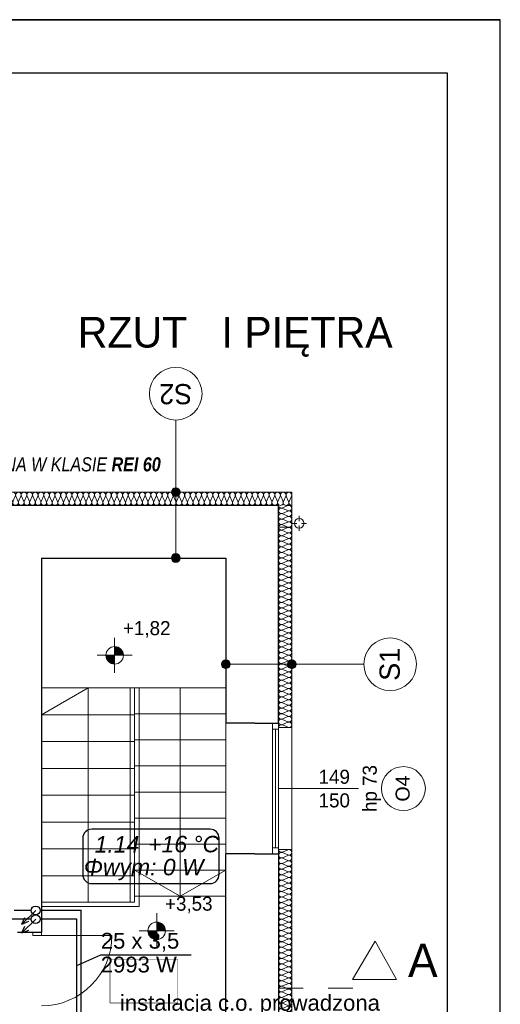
# Model space of a CAD drawing. Header units: inches. Extents: x -515158 to -470211, y -1887 to 84268.
# Tile 102 of 102: x -476037 to -470560, y 73054 to 84268. Entities that reach past the tile are written whole.
import ezdxf
from ezdxf.lldxf.tags import DXFTag

# ---------------------------------------------------------------- set-up
doc = ezdxf.new("R2010")
doc.units = ezdxf.units.IN
doc.header["$MEASUREMENT"] = 0
doc.set_wipeout_variables(frame=1)
doc.linetypes.add('Dashed', pattern=[564.444447, 282.222223, -282.222223])
for name, color, linetype, lineweight in [('#podkład', 252, 'Continuous', 9), ('Arch ocieplenie_Nr_Pióra__44', 252, 'Continuous', 9), ('Arch ocieplenie_Nr_Pióra__9', 252, 'Continuous', 9), ('Arch opisy okien_Nr_Pióra__9', 252, 'Continuous', 9), ('Arch opisy_Nr_Pióra__1', 252, 'Continuous', 25), ('Arch opisy_Nr_Pióra__21', 252, 'Continuous', 9), ('Arch opisy_Nr_Pióra__9', 252, 'Continuous', 9), ('Arch wykończenie_Nr_Pióra__3', 252, 'Continuous', 18), ('INWENT DACH_Nr_Pióra__21', 252, 'Continuous', 9), ('INWENT OPISY_Nr_Pióra__21', 252, 'Continuous', 9), ('INWENT OPISY_Nr_Pióra__41', 252, 'Continuous', 15), ('INWENT RZĘDNE_Nr_Pióra__21', 252, 'Continuous', 9), ('INWENT WYMIARY_Nr_Pióra__21', 252, 'Continuous', 9), ('INWENT. DRZWI_Nr_Pióra__5', 252, 'Continuous', 13), ('INWENT. OKNA_Nr_Pióra__21', 252, 'Continuous', 9), ('INWENT. OKNA_Nr_Pióra__5', 252, 'Continuous', 13), ('INWENT.ŚCIANY_Nr_Pióra__1', 252, 'Continuous', 25), ('INWENT.ŚCIANY_Nr_Pióra__21', 252, 'Continuous', 9), ('Istniejące schody_Nr_Pióra__5', 252, 'Continuous', 13)]:
    doc.layers.add(name, color=color, linetype=linetype, lineweight=lineweight)
for name, color, linetype in [('_TABELA', 7, 'Continuous'), ('Arch ocieplenie', 252, 'Continuous'), ('Arch opisy', 252, 'Continuous'), ('INWENT RZĘDNE', 252, 'Continuous'), ('IS_Text_Konstrukcji', 7, 'Continuous')]:
    doc.layers.add(name, color=color, linetype=linetype)
for name, color, linetype, true_color in [('IS_Grafika', 7, 'SOLID', 0x000000), ('IS_Opisy_działek_Therm', 7, 'SOLID', 0x000000), ('IS_Powrót', 5, 'DASH', 0x0000ff), ('IS_Zasilanie', 1, 'SOLID', 0xff0000)]:
    doc.layers.add(name, color=color, linetype=linetype, true_color=true_color)
doc.styles.add('GENERATED_STYLE_1', font='txt')
doc.styles.add('GENERATED_STYLE_10', font='arial.ttf')
doc.styles.add('GENERATED_STYLE_3', font='txt')
doc.styles.add('GENERATED_STYLE_4', font='txt')
doc.styles.add('GENERATED_STYLE_6', font='txt')
doc.styles.add('GENERATED_STYLE_7', font='txt')
tags = doc.linetypes.add('DASH', pattern=[15, 10, -5]).pattern_tags.tags
tags[6:7] = [DXFTag(74, 4), DXFTag(75, 0), DXFTag(340, '0'), DXFTag(46, 0.0), DXFTag(50, 0.0), DXFTag(44, 0.0), DXFTag(45, 0.0)]
tags[4:5] = [DXFTag(74, 4), DXFTag(75, 0), DXFTag(340, '0'), DXFTag(46, 0.0), DXFTag(50, 0.0), DXFTag(44, 0.0), DXFTag(45, 0.0)]
tags = doc.linetypes.add('SOLID', pattern=[10, 10, 0]).pattern_tags.tags
tags[6:7] = [DXFTag(74, 4), DXFTag(75, 0), DXFTag(340, '0'), DXFTag(46, 0.0), DXFTag(50, 0.0), DXFTag(44, 0.0), DXFTag(45, 0.0)]
tags[4:5] = [DXFTag(74, 4), DXFTag(75, 0), DXFTag(340, '0'), DXFTag(46, 0.0), DXFTag(50, 0.0), DXFTag(44, 0.0), DXFTag(45, 0.0)]

# ---------------------------------------------------------------- blocks, each defined once
blk = doc.blocks.new('Linia_150', base_point=(-472623, 78128))
at = {"layer": 'Arch opisy_Nr_Pióra__21', "linetype": 'Continuous'}
for points in [[(-472573, 78128), (-472577, 78147), (-472588, 78163), (-472604, 78174), (-472623, 78178), (-472642, 78174), (-472659, 78163), (-472670, 78147), (-472673, 78128), (-472670, 78109), (-472659, 78092), (-472642, 78081), (-472623, 78078), (-472604, 78081), (-472588, 78092), (-472577, 78109)], [(-471823, 78128), (-471827, 78147), (-471838, 78163), (-471854, 78174), (-471873, 78178), (-471892, 78174), (-471909, 78163), (-471920, 78147), (-471923, 78128), (-471920, 78109), (-471909, 78092), (-471892, 78081), (-471873, 78078), (-471854, 78081), (-471838, 78092), (-471827, 78109)]]:
    blk.add_hatch(color=256, dxfattribs=at).paths.add_polyline_path(points, flags=0)
blk.add_line((-472573, 78128), (-471923, 78128), dxfattribs=at)
for centre in [(-472623, 78128), (-471873, 78128)]:
    blk.add_circle(centre, 50, dxfattribs=at)
blk = doc.blocks.new('Linia_149', base_point=(-471873, 78128))
at = {"layer": 'Arch opisy_Nr_Pióra__21', "linetype": 'Continuous'}
blk.add_line((-471873, 78128), (-471051, 78128), dxfattribs=at)
blk.add_circle((-470751, 78128), 300, dxfattribs=at)
blk = doc.blocks.new('Linia_148', base_point=(-473195, 80088))
at = {"layer": 'Arch opisy_Nr_Pióra__21', "linetype": 'Continuous'}
blk.add_line((-473195, 80088), (-473195, 80910), dxfattribs=at)
blk.add_circle((-473195, 81210), 300, dxfattribs=at)
blk = doc.blocks.new('Linia_147', base_point=(-473195, 79338))
at = {"layer": 'Arch opisy_Nr_Pióra__21', "linetype": 'Continuous'}
for points in [[(-473145, 80088), (-473148, 80107), (-473159, 80123), (-473175, 80134), (-473195, 80138), (-473214, 80134), (-473230, 80123), (-473241, 80107), (-473245, 80088), (-473241, 80069), (-473230, 80052), (-473214, 80041), (-473195, 80038), (-473175, 80041), (-473159, 80052), (-473148, 80069)], [(-473145, 79338), (-473148, 79357), (-473159, 79373), (-473175, 79384), (-473195, 79388), (-473214, 79384), (-473230, 79373), (-473241, 79357), (-473245, 79338), (-473241, 79319), (-473230, 79302), (-473214, 79291), (-473195, 79288), (-473175, 79291), (-473159, 79302), (-473148, 79319)]]:
    blk.add_hatch(color=256, dxfattribs=at).paths.add_polyline_path(points, flags=0)
blk.add_line((-473195, 79388), (-473195, 80038), dxfattribs=at)
for centre in [(-473195, 80088), (-473195, 79338)]:
    blk.add_circle(centre, 50, dxfattribs=at)
blk = doc.blocks.new('Koty wysokościowe_45', base_point=(-473412, 75091))
at = {"layer": 'INWENT RZĘDNE_Nr_Pióra__21', "linetype": 'Continuous'}
for points in [[(-473412, 75091), (-473312, 75091), (-473320, 75129), (-473342, 75162), (-473374, 75183), (-473412, 75191)], [(-473412, 75091), (-473512, 75091), (-473505, 75053), (-473483, 75020), (-473450, 74998), (-473412, 74991)]]:
    blk.add_hatch(color=256, dxfattribs=at).paths.add_polyline_path(points, flags=0)
for p, q in [((-473412, 74891), (-473412, 75291)), ((-473612, 75091), (-473212, 75091))]:
    blk.add_line(p, q, dxfattribs=at)
blk.add_circle((-473412, 75091), 100, dxfattribs=at)
at = {"layer": 'INWENT RZĘDNE_Nr_Pióra__21', "insert": (-473317, 75291), "char_height": 160, "attachment_point": 7, "style": 'GENERATED_STYLE_3'}
blk.add_mtext('{+3,53}', dxfattribs=at)
blk = doc.blocks.new('Koty wysokościowe_44', base_point=(-473891, 78229))
at = {"layer": 'INWENT RZĘDNE_Nr_Pióra__21', "linetype": 'Continuous'}
for points in [[(-473891, 78229), (-473791, 78229), (-473799, 78268), (-473820, 78300), (-473853, 78322), (-473891, 78329)], [(-473891, 78229), (-473991, 78229), (-473984, 78191), (-473962, 78159), (-473929, 78137), (-473891, 78129)]]:
    blk.add_hatch(color=256, dxfattribs=at).paths.add_polyline_path(points, flags=0)
for p, q in [((-473891, 78029), (-473891, 78429)), ((-474091, 78229), (-473691, 78229))]:
    blk.add_line(p, q, dxfattribs=at)
blk.add_circle((-473891, 78229), 100, dxfattribs=at)
at = {"layer": 'INWENT RZĘDNE_Nr_Pióra__21', "insert": (-473796, 78429), "char_height": 160, "attachment_point": 7, "style": 'GENERATED_STYLE_3'}
blk.add_mtext('{+1,82}', dxfattribs=at)
blk = doc.blocks.new('Izolacja cieplna 14_225', base_point=(-472023, 79938))
at = {"layer": 'Arch ocieplenie_Nr_Pióra__44', "linetype": 'Continuous'}
for p, q in [((-471918, 79935), (-471979, 79909)), ((-471979, 79904), (-471918, 79878)), ((-471918, 79873), (-471979, 79847)), ((-471979, 79841), (-471918, 79815)), ((-471918, 79810), (-471979, 79784)), ((-471979, 79779), (-471918, 79753)), ((-471918, 79748), (-471979, 79722)), ((-471979, 79716), (-471918, 79690))]:
    blk.add_line(p, q, dxfattribs=at)
for centre, start_param, end_param in [((-471991, 79875), 1.158004, 5.125183), ((-471991, 79813), 1.158004, 5.125183), ((-471991, 79938), 3.141593, 5.125182), ((-471905, 79906), 4.299595, 8.266775), ((-471905, 79844), 4.299595, 8.266775), ((-471991, 79750), 1.158004, 5.125183), ((-471905, 79781), 4.299595, 8.266775), ((-471905, 79719), 4.299595, 8.266775), ((-471991, 79688), 1.158004, 3.141593)]:
    blk.add_ellipse(centre, major_axis=(31.9, 0), ratio=0.979571, start_param=start_param, end_param=end_param, dxfattribs=at)
blk = doc.blocks.new('Izolacja cieplna 14_220', base_point=(-475598, 79938))
at = {"layer": 'Arch ocieplenie_Nr_Pióra__44', "linetype": 'Continuous'}
for p, q in [((-475596, 80043), (-475569, 79982)), ((-475564, 79982), (-475537, 80043)), ((-475531, 80043), (-475505, 79982)), ((-475499, 79982), (-475473, 80043)), ((-475467, 80043), (-475440, 79982)), ((-475435, 79982), (-475408, 80043)), ((-475403, 80043), (-475376, 79982)), ((-475371, 79982), (-475344, 80043)), ((-475339, 80043), (-475312, 79982)), ((-475307, 79982), (-475280, 80043)), ((-475275, 80043), (-475248, 79982)), ((-475242, 79982), (-475216, 80043)), ((-475210, 80043), (-475184, 79982)), ((-475178, 79982), (-475151, 80043)), ((-475146, 80043), (-475119, 79982)), ((-475114, 79982), (-475087, 80043)), ((-475082, 80043), (-475055, 79982)), ((-475050, 79982), (-475023, 80043)), ((-475018, 80043), (-474991, 79982)), ((-474985, 79982), (-474959, 80043)), ((-474953, 80043), (-474927, 79982)), ((-474921, 79982), (-474895, 80043)), ((-474889, 80043), (-474862, 79982)), ((-474857, 79982), (-474830, 80043)), ((-474825, 80043), (-474798, 79982)), ((-474793, 79982), (-474766, 80043)), ((-474761, 80043), (-474734, 79982)), ((-474729, 79982), (-474702, 80043)), ((-474696, 80043), (-474670, 79982)), ((-474664, 79982), (-474638, 80043)), ((-474632, 80043), (-474606, 79982)), ((-474600, 79982), (-474573, 80043)), ((-474568, 80043), (-474541, 79982)), ((-474536, 79982), (-474509, 80043)), ((-474504, 80043), (-474477, 79982)), ((-474472, 79982), (-474445, 80043)), ((-474440, 80043), (-474413, 79982)), ((-474407, 79982), (-474381, 80043)), ((-474375, 80043), (-474349, 79982)), ((-474343, 79982), (-474317, 80043)), ((-474311, 80043), (-474284, 79982)), ((-474279, 79982), (-474252, 80043)), ((-474247, 80043), (-474220, 79982)), ((-474215, 79982), (-474188, 80043)), ((-474183, 80043), (-474156, 79982)), ((-474151, 79982), (-474124, 80043)), ((-474118, 80043), (-474092, 79982)), ((-474086, 79982), (-474060, 80043)), ((-474054, 80043), (-474028, 79982)), ((-474022, 79982), (-473995, 80043)), ((-473990, 80043), (-473963, 79982)), ((-473958, 79982), (-473931, 80043)), ((-473926, 80043), (-473899, 79982)), ((-473894, 79982), (-473867, 80043)), ((-473862, 80043), (-473835, 79982)), ((-473829, 79982), (-473803, 80043)), ((-473797, 80043), (-473771, 79982)), ((-473765, 79982), (-473739, 80043)), ((-473733, 80043), (-473706, 79982)), ((-473701, 79982), (-473674, 80043)), ((-473669, 80043), (-473642, 79982)), ((-473637, 79982), (-473610, 80043)), ((-473605, 80043), (-473578, 79982)), ((-473573, 79982), (-473546, 80043)), ((-473540, 80043), (-473514, 79982)), ((-473508, 79982), (-473482, 80043)), ((-473476, 80043), (-473450, 79982)), ((-473444, 79982), (-473417, 80043)), ((-473412, 80043), (-473385, 79982)), ((-473380, 79982), (-473353, 80043)), ((-473348, 80043), (-473321, 79982)), ((-473316, 79982), (-473289, 80043)), ((-473284, 80043), (-473257, 79982)), ((-473251, 79982), (-473225, 80043)), ((-473219, 80043), (-473193, 79982)), ((-473187, 79982), (-473161, 80043)), ((-473155, 80043), (-473128, 79982)), ((-473123, 79982), (-473096, 80043)), ((-473091, 80043), (-473064, 79982)), ((-473059, 79982), (-473032, 80043)), ((-473027, 80043), (-473000, 79982)), ((-472995, 79982), (-472968, 80043)), ((-472962, 80043), (-472936, 79982)), ((-472930, 79982), (-472904, 80043)), ((-472898, 80043), (-472871, 79982)), ((-472866, 79982), (-472839, 80043)), ((-472834, 80043), (-472807, 79982)), ((-472802, 79982), (-472775, 80043)), ((-472770, 80043), (-472743, 79982)), ((-472738, 79982), (-472711, 80043)), ((-472706, 80043), (-472679, 79982)), ((-472673, 79982), (-472647, 80043)), ((-472641, 80043), (-472615, 79982)), ((-472609, 79982), (-472582, 80043)), ((-472577, 80043), (-472550, 79982)), ((-472545, 79982), (-472518, 80043)), ((-472513, 80043), (-472486, 79982)), ((-472481, 79982), (-472454, 80043)), ((-472449, 80043), (-472422, 79982)), ((-472417, 79982), (-472390, 80043)), ((-472384, 80043), (-472358, 79982)), ((-472352, 79982), (-472326, 80043)), ((-472320, 80043), (-472293, 79982)), ((-472288, 79982), (-472261, 80043)), ((-472256, 80043), (-472229, 79982)), ((-472224, 79982), (-472197, 80043)), ((-472192, 80043), (-472165, 79982)), ((-472160, 79982), (-472133, 80043)), ((-472128, 80043), (-472101, 79982)), ((-472095, 79982), (-472069, 80043)), ((-472063, 80043), (-472037, 79982)), ((-472031, 79982), (-472004, 80043)), ((-471999, 80043), (-471972, 79982)), ((-471967, 79982), (-471940, 80043)), ((-471935, 80043), (-471908, 79982)), ((-471903, 79982), (-471876, 80043))]:
    blk.add_line(p, q, dxfattribs=at)
for centre, start_param, end_param in [((-475566, 80056), 5.870392, 9.837571), ((-475502, 80056), 5.870392, 9.837571), ((-475438, 80056), 5.870392, 9.837571), ((-475374, 80056), 5.870392, 9.837571), ((-475309, 80056), 5.870392, 9.837571), ((-475245, 80056), 5.870392, 9.837571), ((-475181, 80056), 5.870392, 9.837571), ((-475117, 80056), 5.870392, 9.837571), ((-475052, 80056), 5.870392, 9.837571), ((-474988, 80056), 5.870392, 9.837571), ((-474924, 80056), 5.870392, 9.837571), ((-474860, 80056), 5.870392, 9.837571), ((-474796, 80056), 5.870392, 9.837571), ((-474731, 80056), 5.870392, 9.837571), ((-474667, 80056), 5.870392, 9.837571), ((-474603, 80056), 5.870392, 9.837571), ((-474539, 80056), 5.870392, 9.837571), ((-474474, 80056), 5.870392, 9.837571), ((-474410, 80056), 5.870392, 9.837571), ((-474346, 80056), 5.870392, 9.837571), ((-474282, 80056), 5.870392, 9.837571), ((-474218, 80056), 5.870392, 9.837571), ((-474153, 80056), 5.870392, 9.837571), ((-474089, 80056), 5.870392, 9.837571), ((-474025, 80056), 5.870392, 9.837571), ((-473961, 80056), 5.870392, 9.837571), ((-473896, 80056), 5.870392, 9.837571), ((-473832, 80056), 5.870392, 9.837571), ((-473768, 80056), 5.870392, 9.837571), ((-473704, 80056), 5.870392, 9.837571), ((-473639, 80056), 5.870392, 9.837571), ((-473575, 80056), 5.870392, 9.837571), ((-473511, 80056), 5.870392, 9.837571), ((-473447, 80056), 5.870392, 9.837571), ((-473383, 80056), 5.870392, 9.837571), ((-473318, 80056), 5.870392, 9.837571), ((-473254, 80056), 5.870392, 9.837571), ((-473190, 80056), 5.870392, 9.837571), ((-473126, 80056), 5.870392, 9.837571), ((-473061, 80056), 5.870392, 9.837571), ((-472997, 80056), 5.870392, 9.837571), ((-472933, 80056), 5.870392, 9.837571), ((-472869, 80056), 5.870392, 9.837571), ((-472805, 80056), 5.870392, 9.837571), ((-472740, 80056), 5.870392, 9.837571), ((-472676, 80056), 5.870392, 9.837571), ((-472612, 80056), 5.870392, 9.837571), ((-472548, 80056), 5.870392, 9.837571), ((-472483, 80056), 5.870392, 9.837571), ((-472419, 80056), 5.870392, 9.837571), ((-472355, 80056), 5.870392, 9.837571), ((-472291, 80056), 5.870392, 9.837571), ((-472227, 80056), 5.870392, 9.837571), ((-472162, 80056), 5.870392, 9.837571), ((-472098, 80056), 5.870392, 9.837571), ((-472034, 80056), 5.870392, 9.837571), ((-471970, 80056), 5.870392, 9.837571), ((-471905, 80056), 5.870392, 9.837571), ((-475598, 79970), 4.712389, 6.695979), ((-475534, 79970), 2.7288, 6.695979), ((-475470, 79970), 2.7288, 6.695979), ((-475406, 79970), 2.7288, 6.695979), ((-475341, 79970), 2.7288, 6.695979), ((-475277, 79970), 2.7288, 6.695979), ((-475213, 79970), 2.7288, 6.695979), ((-475149, 79970), 2.7288, 6.695979), ((-475085, 79970), 2.7288, 6.695979), ((-475020, 79970), 2.7288, 6.695979), ((-474956, 79970), 2.7288, 6.695979), ((-474892, 79970), 2.7288, 6.695979), ((-474828, 79970), 2.7288, 6.695979), ((-474763, 79970), 2.7288, 6.695979), ((-474699, 79970), 2.7288, 6.695979), ((-474635, 79970), 2.7288, 6.695979), ((-474571, 79970), 2.7288, 6.695979), ((-474507, 79970), 2.7288, 6.695979), ((-474442, 79970), 2.7288, 6.695979), ((-474378, 79970), 2.7288, 6.695979), ((-474314, 79970), 2.7288, 6.695979), ((-474250, 79970), 2.7288, 6.695979), ((-474185, 79970), 2.7288, 6.695979), ((-474121, 79970), 2.7288, 6.695979), ((-474057, 79970), 2.7288, 6.695979), ((-473993, 79970), 2.7288, 6.695979), ((-473928, 79970), 2.7288, 6.695979), ((-473864, 79970), 2.7288, 6.695979), ((-473800, 79970), 2.7288, 6.695979), ((-473736, 79970), 2.7288, 6.695979), ((-473672, 79970), 2.7288, 6.695979), ((-473607, 79970), 2.7288, 6.695979), ((-473543, 79970), 2.7288, 6.695979), ((-473479, 79970), 2.7288, 6.695979), ((-473415, 79970), 2.7288, 6.695979), ((-473350, 79970), 2.7288, 6.695979), ((-473286, 79970), 2.7288, 6.695979), ((-473222, 79970), 2.7288, 6.695979), ((-473158, 79970), 2.7288, 6.695979), ((-473094, 79970), 2.7288, 6.695979), ((-473029, 79970), 2.7288, 6.695979), ((-472965, 79970), 2.7288, 6.695979), ((-472901, 79970), 2.7288, 6.695979), ((-472837, 79970), 2.7288, 6.695979), ((-472772, 79970), 2.7288, 6.695979), ((-472708, 79970), 2.7288, 6.695979), ((-472644, 79970), 2.7288, 6.695979), ((-472580, 79970), 2.7288, 6.695979), ((-472516, 79970), 2.7288, 6.695979), ((-472451, 79970), 2.7288, 6.695979), ((-472387, 79970), 2.7288, 6.695979), ((-472323, 79970), 2.7288, 6.695979), ((-472259, 79970), 2.7288, 6.695979), ((-472194, 79970), 2.7288, 6.695979), ((-472130, 79970), 2.7288, 6.695979), ((-472066, 79970), 2.7288, 6.695979), ((-472002, 79970), 2.7288, 6.695979), ((-471938, 79970), 2.7288, 6.695979), ((-471873, 79970), 2.7288, 4.712389)]:
    blk.add_ellipse(centre, major_axis=(32.1, 0), ratio=0.993449, start_param=start_param, end_param=end_param, dxfattribs=at)
blk = doc.blocks.new('Izolacja cieplna 14_215', base_point=(-472023, 76018))
at = {"layer": 'Arch ocieplenie_Nr_Pióra__9', "linetype": 'Continuous'}
for p, q in [((-471918, 76015), (-471979, 75989)), ((-471979, 75983), (-471918, 75957)), ((-471918, 75951), (-471979, 75925)), ((-471979, 75920), (-471918, 75893)), ((-471918, 75888), (-471979, 75861)), ((-471979, 75856), (-471918, 75830)), ((-471918, 75824), (-471979, 75798)), ((-471979, 75793), (-471918, 75766)), ((-471918, 75761), (-471979, 75734)), ((-471979, 75729), (-471918, 75703)), ((-471918, 75697), (-471979, 75671)), ((-471979, 75666), (-471918, 75639)), ((-471918, 75634), (-471979, 75607)), ((-471979, 75602), (-471918, 75576)), ((-471918, 75570), (-471979, 75544)), ((-471979, 75538), (-471918, 75512)), ((-471918, 75507), (-471979, 75480)), ((-471979, 75475), (-471918, 75448)), ((-471918, 75443), (-471979, 75417)), ((-471979, 75411), (-471918, 75385)), ((-471918, 75380), (-471979, 75353)), ((-471979, 75348), (-471918, 75321)), ((-471918, 75316), (-471979, 75290)), ((-471979, 75284), (-471918, 75258)), ((-471918, 75253), (-471979, 75226)), ((-471979, 75221), (-471918, 75194)), ((-471918, 75189), (-471979, 75163)), ((-471979, 75157), (-471918, 75131)), ((-471918, 75125), (-471979, 75099)), ((-471979, 75094), (-471918, 75067)), ((-471918, 75062), (-471979, 75035)), ((-471979, 75030), (-471918, 75004)), ((-471918, 74998), (-471979, 74972)), ((-471979, 74967), (-471918, 74940)), ((-471918, 74935), (-471979, 74908)), ((-471979, 74903), (-471918, 74877)), ((-471918, 74871), (-471979, 74845)), ((-471979, 74840), (-471918, 74813)), ((-471918, 74808), (-471979, 74781)), ((-471979, 74776), (-471918, 74750)), ((-471918, 74744), (-471979, 74718)), ((-471979, 74712), (-471918, 74686)), ((-471918, 74681), (-471979, 74654)), ((-471979, 74649), (-471918, 74622)), ((-471918, 74617), (-471979, 74591)), ((-471979, 74585), (-471918, 74559)), ((-471918, 74554), (-471979, 74527)), ((-471979, 74522), (-471918, 74495)), ((-471918, 74490), (-471979, 74464)), ((-471979, 74458), (-471918, 74432)), ((-471918, 74427), (-471979, 74400)), ((-471979, 74395), (-471918, 74368)), ((-471918, 74363), (-471979, 74337)), ((-471979, 74331), (-471918, 74305)), ((-471918, 74299), (-471979, 74273)), ((-471979, 74268), (-471918, 74241)), ((-471918, 74236), (-471979, 74209)), ((-471979, 74204), (-471918, 74178)), ((-471918, 74172), (-471979, 74146)), ((-471979, 74141), (-471918, 74114)), ((-471918, 74109), (-471979, 74082)), ((-471979, 74077), (-471918, 74051)), ((-471918, 74045), (-471979, 74019)), ((-471979, 74014), (-471918, 73987)), ((-471918, 73982), (-471979, 73955)), ((-471979, 73950), (-471918, 73924)), ((-471918, 73918), (-471979, 73892)), ((-471979, 73886), (-471918, 73860)), ((-471918, 73855), (-471979, 73828)), ((-471979, 73823), (-471918, 73796)), ((-471918, 73791), (-471979, 73765)), ((-471979, 73759), (-471918, 73733)), ((-471918, 73728), (-471979, 73701)), ((-471979, 73696), (-471918, 73669)), ((-471918, 73664), (-471979, 73638)), ((-471979, 73632), (-471918, 73606)), ((-471918, 73601), (-471979, 73574)), ((-471979, 73569), (-471918, 73542)), ((-471918, 73537), (-471979, 73511)), ((-471979, 73505), (-471918, 73479)), ((-471918, 73473), (-471979, 73447)), ((-471979, 73442), (-471918, 73415)), ((-471918, 73410), (-471979, 73383)), ((-471979, 73378), (-471918, 73352)), ((-471918, 73346), (-471979, 73320)), ((-471979, 73315), (-471918, 73288)), ((-471918, 73283), (-471979, 73256)), ((-471979, 73251), (-471918, 73225)), ((-471918, 73219), (-471979, 73193)), ((-471979, 73188), (-471918, 73161)), ((-471918, 73156), (-471979, 73129)), ((-471979, 73124), (-471918, 73098)), ((-471918, 73092), (-471979, 73066)), ((-471979, 73060), (-471918, 73034)), ((-471918, 73029), (-471979, 73002)), ((-471979, 72997), (-471918, 72970)), ((-471918, 72965), (-471979, 72939)), ((-471979, 72933), (-471918, 72907)), ((-471918, 72902), (-471979, 72875)), ((-471979, 72870), (-471918, 72843)), ((-471918, 72838), (-471979, 72812)), ((-471979, 72806), (-471918, 72780)), ((-471918, 72775), (-471979, 72748)), ((-471979, 72743), (-471918, 72716)), ((-471918, 72711), (-471979, 72685)), ((-471979, 72679), (-471918, 72653)), ((-471918, 72647), (-471979, 72621)), ((-471979, 72616), (-471918, 72589)), ((-471918, 72584), (-471979, 72557)), ((-471979, 72552), (-471918, 72526)), ((-471918, 72520), (-471979, 72494)), ((-471979, 72489), (-471918, 72462)), ((-471918, 72457), (-471979, 72430)), ((-471979, 72425), (-471918, 72399)), ((-471918, 72393), (-471979, 72367)), ((-471979, 72362), (-471918, 72335)), ((-471918, 72330), (-471979, 72303)), ((-471979, 72298), (-471918, 72272)), ((-471918, 72266), (-471979, 72240)), ((-471979, 72234), (-471918, 72208)), ((-471918, 72203), (-471979, 72176)), ((-471979, 72171), (-471918, 72144)), ((-471918, 72139), (-471979, 72113)), ((-471979, 72107), (-471918, 72081)), ((-471918, 72076), (-471979, 72049)), ((-471979, 72044), (-471918, 72017)), ((-471918, 72012), (-471979, 71986)), ((-471979, 71980), (-471918, 71954)), ((-471918, 71949), (-471979, 71922)), ((-471979, 71917), (-471918, 71890))]:
    blk.add_line(p, q, dxfattribs=at)
for centre, start_param, end_param in [((-471991, 75954), 1.158004, 5.125183), ((-471991, 75891), 1.158004, 5.125183), ((-471991, 76018), 3.141593, 5.125182), ((-471905, 75986), 4.299595, 8.266775), ((-471905, 75922), 4.299595, 8.266775), ((-471991, 75827), 1.158004, 5.125183), ((-471905, 75859), 4.299595, 8.266775), ((-471905, 75795), 4.299595, 8.266775), ((-471991, 75763), 1.158004, 5.125183), ((-471991, 75700), 1.158004, 5.125183), ((-471905, 75732), 4.299595, 8.266775), ((-471905, 75668), 4.299595, 8.266775), ((-471991, 75636), 1.158004, 5.125183), ((-471991, 75573), 1.158004, 5.125183), ((-471905, 75605), 4.299595, 8.266775), ((-471991, 75509), 1.158004, 5.125183), ((-471991, 75446), 1.158004, 5.125183), ((-471905, 75541), 4.299595, 8.266775), ((-471905, 75478), 4.299595, 8.266775), ((-471991, 75382), 1.158004, 5.125183), ((-471905, 75414), 4.299595, 8.266775), ((-471905, 75350), 4.299595, 8.266775), ((-471991, 75319), 1.158004, 5.125183), ((-471991, 75255), 1.158004, 5.125183), ((-471905, 75287), 4.299595, 8.266775), ((-471905, 75223), 4.299595, 8.266775), ((-471991, 75192), 1.158004, 5.125183), ((-471991, 75128), 1.158004, 5.125183), ((-471905, 75160), 4.299595, 8.266775), ((-471991, 75065), 1.158004, 5.125183), ((-471991, 75001), 1.158004, 5.125183), ((-471905, 75096), 4.299595, 8.266775), ((-471905, 75033), 4.299595, 8.266775), ((-471991, 74937), 1.158004, 5.125183), ((-471991, 74874), 1.158004, 5.125183), ((-471905, 74969), 4.299595, 8.266775), ((-471905, 74906), 4.299595, 8.266775), ((-471991, 74810), 1.158004, 5.125183), ((-471905, 74842), 4.299595, 8.266775), ((-471905, 74779), 4.299595, 8.266775), ((-471991, 74747), 1.158004, 5.125183), ((-471991, 74683), 1.158004, 5.125183), ((-471905, 74715), 4.299595, 8.266775), ((-471905, 74652), 4.299595, 8.266775), ((-471991, 74620), 1.158004, 5.125183), ((-471991, 74556), 1.158004, 5.125183), ((-471905, 74588), 4.299595, 8.266775), ((-471991, 74493), 1.158004, 5.125183), ((-471991, 74429), 1.158004, 5.125183), ((-471905, 74524), 4.299595, 8.266775), ((-471905, 74461), 4.299595, 8.266775), ((-471991, 74366), 1.158004, 5.125183), ((-471905, 74397), 4.299595, 8.266775), ((-471905, 74334), 4.299595, 8.266775), ((-471991, 74302), 1.158004, 5.125183), ((-471991, 74239), 1.158004, 5.125183), ((-471905, 74270), 4.299595, 8.266775), ((-471905, 74207), 4.299595, 8.266775), ((-471991, 74175), 1.158004, 5.125183), ((-471991, 74111), 1.158004, 5.125183), ((-471905, 74143), 4.299595, 8.266775), ((-471991, 74048), 1.158004, 5.125183), ((-471991, 73984), 1.158004, 5.125183), ((-471905, 74080), 4.299595, 8.266775), ((-471905, 74016), 4.299595, 8.266775), ((-471991, 73921), 1.158004, 5.125183), ((-471905, 73953), 4.299595, 8.266775), ((-471905, 73889), 4.299595, 8.266775), ((-471991, 73857), 1.158004, 5.125183), ((-471991, 73794), 1.158004, 5.125183), ((-471905, 73826), 4.299595, 8.266775), ((-471905, 73762), 4.299595, 8.266775), ((-471991, 73730), 1.158004, 5.125183), ((-471991, 73667), 1.158004, 5.125183), ((-471905, 73698), 4.299595, 8.266775), ((-471991, 73603), 1.158004, 5.125183), ((-471991, 73540), 1.158004, 5.125183), ((-471905, 73635), 4.299595, 8.266775), ((-471905, 73571), 4.299595, 8.266775), ((-471991, 73476), 1.158004, 5.125183), ((-471905, 73508), 4.299595, 8.266775), ((-471905, 73444), 4.299595, 8.266775), ((-471991, 73413), 1.158004, 5.125183), ((-471991, 73349), 1.158004, 5.125183), ((-471905, 73381), 4.299595, 8.266775), ((-471905, 73317), 4.299595, 8.266775), ((-471991, 73285), 1.158004, 5.125183), ((-471991, 73222), 1.158004, 5.125183), ((-471905, 73254), 4.299595, 8.266775), ((-471991, 73158), 1.158004, 5.125183), ((-471991, 73095), 1.158004, 5.125183), ((-471905, 73190), 4.299595, 8.266775), ((-471905, 73127), 4.299595, 8.266775), ((-471991, 73031), 1.158004, 5.125183), ((-471991, 72968), 1.158004, 5.125183), ((-471905, 73063), 4.299595, 8.266775), ((-471905, 73000), 4.299595, 8.266775), ((-471991, 72904), 1.158004, 5.125183), ((-471905, 72936), 4.299595, 8.266775), ((-471905, 72872), 4.299595, 8.266775), ((-471991, 72841), 1.158004, 5.125183), ((-471991, 72777), 1.158004, 5.125183), ((-471905, 72809), 4.299595, 8.266775), ((-471905, 72745), 4.299595, 8.266775), ((-471991, 72714), 1.158004, 5.125183), ((-471991, 72650), 1.158004, 5.125183), ((-471905, 72682), 4.299595, 8.266775), ((-471991, 72587), 1.158004, 5.125183), ((-471991, 72523), 1.158004, 5.125183), ((-471905, 72618), 4.299595, 8.266775), ((-471905, 72555), 4.299595, 8.266775), ((-471991, 72459), 1.158004, 5.125183), ((-471905, 72491), 4.299595, 8.266775), ((-471905, 72428), 4.299595, 8.266775), ((-471991, 72396), 1.158004, 5.125183), ((-471991, 72332), 1.158004, 5.125183), ((-471905, 72364), 4.299595, 8.266775), ((-471905, 72301), 4.299595, 8.266775), ((-471991, 72269), 1.158004, 5.125183), ((-471991, 72205), 1.158004, 5.125183), ((-471905, 72237), 4.299595, 8.266775), ((-471991, 72142), 1.158004, 5.125183), ((-471991, 72078), 1.158004, 5.125183), ((-471905, 72174), 4.299595, 8.266775), ((-471905, 72110), 4.299595, 8.266775), ((-471991, 72015), 1.158004, 5.125183), ((-471905, 72046), 4.299595, 8.266775), ((-471905, 71983), 4.299595, 8.266775), ((-471991, 71951), 1.158004, 5.125183), ((-471991, 71888), 1.158004, 3.141593), ((-471905, 71919), 4.299595, 8.266775)]:
    blk.add_ellipse(centre, major_axis=(31.9, 0), ratio=0.995847, start_param=start_param, end_param=end_param, dxfattribs=at)
blk = doc.blocks.new('Izolacja cieplna 14_214', base_point=(-472023, 79688))
at = {"layer": 'Arch ocieplenie_Nr_Pióra__9', "linetype": 'Continuous'}
for p, q in [((-471918, 79685), (-471979, 79659)), ((-471979, 79653), (-471918, 79627)), ((-471918, 79622), (-471979, 79595)), ((-471979, 79590), (-471918, 79564)), ((-471918, 79558), (-471979, 79532)), ((-471979, 79527), (-471918, 79500)), ((-471918, 79495), (-471979, 79469)), ((-471979, 79463), (-471918, 79437)), ((-471918, 79432), (-471979, 79405)), ((-471979, 79400), (-471918, 79374)), ((-471918, 79368), (-471979, 79342)), ((-471979, 79337), (-471918, 79310)), ((-471918, 79305), (-471979, 79279)), ((-471979, 79273), (-471918, 79247)), ((-471918, 79242), (-471979, 79215)), ((-471979, 79210), (-471918, 79184)), ((-471918, 79178), (-471979, 79152)), ((-471979, 79147), (-471918, 79120)), ((-471918, 79115), (-471979, 79089)), ((-471979, 79083), (-471918, 79057)), ((-471918, 79052), (-471979, 79025)), ((-471979, 79020), (-471918, 78994)), ((-471918, 78988), (-471979, 78962)), ((-471979, 78957), (-471918, 78930)), ((-471918, 78925), (-471979, 78899)), ((-471979, 78893), (-471918, 78867)), ((-471918, 78862), (-471979, 78835)), ((-471979, 78830), (-471918, 78804)), ((-471918, 78798), (-471979, 78772)), ((-471979, 78767), (-471918, 78740)), ((-471918, 78735), (-471979, 78709)), ((-471979, 78703), (-471918, 78677)), ((-471918, 78672), (-471979, 78645)), ((-471979, 78640), (-471918, 78614)), ((-471918, 78608), (-471979, 78582)), ((-471979, 78577), (-471918, 78550)), ((-471918, 78545), (-471979, 78519)), ((-471979, 78513), (-471918, 78487)), ((-471918, 78482), (-471979, 78455)), ((-471979, 78450), (-471918, 78424)), ((-471918, 78418), (-471979, 78392)), ((-471979, 78387), (-471918, 78360)), ((-471918, 78355), (-471979, 78329)), ((-471979, 78323), (-471918, 78297)), ((-471918, 78292), (-471979, 78265)), ((-471979, 78260), (-471918, 78234)), ((-471918, 78228), (-471979, 78202)), ((-471979, 78197), (-471918, 78170)), ((-471918, 78165), (-471979, 78139)), ((-471979, 78133), (-471918, 78107)), ((-471918, 78102), (-471979, 78075)), ((-471979, 78070), (-471918, 78044)), ((-471918, 78038), (-471979, 78012)), ((-471979, 78007), (-471918, 77980)), ((-471918, 77975), (-471979, 77949)), ((-471979, 77943), (-471918, 77917)), ((-471918, 77912), (-471979, 77885)), ((-471979, 77880), (-471918, 77854)), ((-471918, 77848), (-471979, 77822)), ((-471979, 77817), (-471918, 77790)), ((-471918, 77785), (-471979, 77759)), ((-471979, 77753), (-471918, 77727)), ((-471918, 77722), (-471979, 77695)), ((-471979, 77690), (-471918, 77664)), ((-471918, 77658), (-471979, 77632)), ((-471979, 77627), (-471918, 77600)), ((-471918, 77595), (-471979, 77569)), ((-471979, 77563), (-471918, 77537)), ((-471918, 77532), (-471979, 77505)), ((-471979, 77500), (-471918, 77474)), ((-471918, 77468), (-471979, 77442)), ((-471979, 77437), (-471918, 77410))]:
    blk.add_line(p, q, dxfattribs=at)
for centre, start_param, end_param in [((-471991, 79624), 1.158004, 5.125183), ((-471991, 79688), 3.141593, 5.125182), ((-471905, 79656), 4.299595, 8.266775), ((-471905, 79593), 4.299595, 8.266775), ((-471991, 79561), 1.158004, 5.125183), ((-471991, 79498), 1.158004, 5.125183), ((-471905, 79529), 4.299595, 8.266775), ((-471991, 79434), 1.158004, 5.125183), ((-471991, 79371), 1.158004, 5.125183), ((-471905, 79466), 4.299595, 8.266775), ((-471905, 79403), 4.299595, 8.266775), ((-471991, 79308), 1.158004, 5.125183), ((-471905, 79339), 4.299595, 8.266775), ((-471905, 79276), 4.299595, 8.266775), ((-471991, 79244), 1.158004, 5.125183), ((-471991, 79181), 1.158004, 5.125183), ((-471905, 79213), 4.299595, 8.266775), ((-471905, 79149), 4.299595, 8.266775), ((-471991, 79118), 1.158004, 5.125183), ((-471991, 79054), 1.158004, 5.125183), ((-471905, 79086), 4.299595, 8.266775), ((-471991, 78991), 1.158004, 5.125183), ((-471991, 78928), 1.158004, 5.125183), ((-471905, 79023), 4.299595, 8.266775), ((-471905, 78959), 4.299595, 8.266775), ((-471991, 78864), 1.158004, 5.125183), ((-471991, 78801), 1.158004, 5.125183), ((-471905, 78896), 4.299595, 8.266775), ((-471905, 78833), 4.299595, 8.266775), ((-471991, 78738), 1.158004, 5.125183), ((-471905, 78769), 4.299595, 8.266775), ((-471905, 78706), 4.299595, 8.266775), ((-471991, 78674), 1.158004, 5.125183), ((-471991, 78611), 1.158004, 5.125183), ((-471905, 78643), 4.299595, 8.266775), ((-471905, 78579), 4.299595, 8.266775), ((-471991, 78548), 1.158004, 5.125183), ((-471991, 78484), 1.158004, 5.125183), ((-471905, 78516), 4.299595, 8.266775), ((-471991, 78421), 1.158004, 5.125183), ((-471991, 78358), 1.158004, 5.125183), ((-471905, 78453), 4.299595, 8.266775), ((-471905, 78389), 4.299595, 8.266775), ((-471991, 78294), 1.158004, 5.125183), ((-471905, 78326), 4.299595, 8.266775), ((-471905, 78263), 4.299595, 8.266775), ((-471991, 78231), 1.158004, 5.125183), ((-471991, 78168), 1.158004, 5.125183), ((-471905, 78199), 4.299595, 8.266775), ((-471905, 78136), 4.299595, 8.266775), ((-471991, 78104), 1.158004, 5.125183), ((-471991, 78041), 1.158004, 5.125183), ((-471905, 78073), 4.299595, 8.266775), ((-471991, 77978), 1.158004, 5.125183), ((-471991, 77914), 1.158004, 5.125183), ((-471905, 78009), 4.299595, 8.266775), ((-471905, 77946), 4.299595, 8.266775), ((-471991, 77851), 1.158004, 5.125183), ((-471905, 77883), 4.299595, 8.266775), ((-471905, 77819), 4.299595, 8.266775), ((-471991, 77788), 1.158004, 5.125183), ((-471991, 77724), 1.158004, 5.125183), ((-471905, 77756), 4.299595, 8.266775), ((-471905, 77693), 4.299595, 8.266775), ((-471991, 77661), 1.158004, 5.125183), ((-471991, 77598), 1.158004, 5.125183), ((-471905, 77629), 4.299595, 8.266775), ((-471905, 77566), 4.299595, 8.266775), ((-471991, 77534), 1.158004, 5.125183), ((-471991, 77471), 1.158004, 5.125183), ((-471905, 77503), 4.299595, 8.266775), ((-471991, 77408), 1.158004, 3.141593), ((-471905, 77439), 4.299595, 8.266775)]:
    blk.add_ellipse(centre, major_axis=(31.9, 0), ratio=0.992635, start_param=start_param, end_param=end_param, dxfattribs=at)
blk = doc.blocks.new('p1')
at = {"layer": 'Arch opisy_Nr_Pióra__9', "color": 252, "linetype": 'Continuous'}
blk.add_circle((-470600, 74499), 250, dxfattribs=at)
at = {"layer": 'Arch wykończenie_Nr_Pióra__3', "color": 252, "linetype": 'Continuous'}
for p, q in [((-471873, 77874), (-475718, 77874)), ((-471873, 75194), (-471873, 77874)), ((-471873, 77474), (-472023, 77474)), ((-472023, 75194), (-471873, 75194)), ((-472023, 73804), (-471873, 73804)), ((-471873, 73804), (-471873, 69674))]:
    blk.add_line(p, q, dxfattribs=at)
at = {"layer": 'INWENT DACH_Nr_Pióra__21', "color": 252, "linetype": 'Continuous'}
for p, q in [((-471788, 77544), (-471788, 77604)), ((-471813, 77519), (-471873, 77519)), ((-471788, 77494), (-471788, 77434)), ((-471763, 77519), (-471703, 77519))]:
    blk.add_line(p, q, dxfattribs=at)
blk.add_circle((-471788, 77519), 55, dxfattribs=at)
at = {"layer": 'INWENT OPISY_Nr_Pióra__21', "color": 252, "linetype": 'Continuous', "flags": 128}
blk.add_lwpolyline([(-473174, 72059), (-473942, 72059), (-473942, 72553), (-473174, 72553)], close=True, dxfattribs=at)
at = {"layer": 'INWENT OPISY_Nr_Pióra__41', "color": 252, "linetype": 'Continuous'}
for p, q in [((-470923, 72761), (-471179, 72324)), ((-470679, 72324), (-470923, 72761)), ((-470679, 72324), (-471179, 72324))]:
    blk.add_line(p, q, dxfattribs=at)
at = {"layer": 'INWENT OPISY_Nr_Pióra__41', "color": 252, "linetype": 'Dashed'}
blk.add_line((-472023, 72224), (-470923, 72224), dxfattribs=at)
at = {"layer": 'INWENT. DRZWI_Nr_Pióra__5', "color": 252, "linetype": 'Continuous'}
for p, q in [((-474823, 72824), (-474823, 72864)), ((-474723, 72824), (-474823, 72824)), ((-474723, 72864), (-474723, 72824)), ((-474723, 72824), (-473923, 72824))]:
    blk.add_line(p, q, dxfattribs=at)
at = {"layer": 'INWENT. OKNA_Nr_Pióra__5', "color": 252, "linetype": 'Continuous'}
for p, q in [((-472093, 73754), (-472093, 75244)), ((-472023, 75174), (-472093, 75174)), ((-472058, 75174), (-472058, 73824)), ((-472023, 73754), (-472023, 75244)), ((-472023, 74499), (-471113, 74499)), ((-472023, 73824), (-472093, 73824))]:
    blk.add_line(p, q, dxfattribs=at)
at = {"layer": 'INWENT.ŚCIANY_Nr_Pióra__1', "color": 252, "linetype": 'Continuous'}
for p, q in [((-472023, 77724), (-475698, 77724)), ((-472023, 75244), (-472023, 77724)), ((-474723, 77124), (-472623, 77124)), ((-474723, 77124), (-474723, 72864)), ((-472623, 77124), (-472623, 75244)), ((-472293, 75244), (-472623, 75244)), ((-472293, 75244), (-472023, 75244)), ((-472623, 70054), (-472623, 73754)), ((-472293, 73754), (-472623, 73754)), ((-472293, 73754), (-472023, 73754)), ((-472023, 73754), (-472023, 69724)), ((-474998, 72864), (-474723, 72864))]:
    blk.add_line(p, q, dxfattribs=at)
at = {"layer": 'INWENT.ŚCIANY_Nr_Pióra__21', "color": 252, "linetype": 'Continuous'}
for p, q in [((-472623, 75244), (-472623, 73754)), ((-471873, 73804), (-471873, 75194))]:
    blk.add_line(p, q, dxfattribs=at)
at = {"layer": 'Istniejące schody_Nr_Pióra__5', "color": 252, "linetype": 'Continuous'}
for p, q in [((-474193, 75644), (-474723, 75339)), ((-474723, 75644), (-473663, 75644)), ((-474193, 73204), (-474193, 75644)), ((-473713, 73204), (-473713, 75644)), ((-473663, 75644), (-472623, 75644)), ((-473663, 73204), (-473663, 75644)), ((-473613, 73154), (-473613, 75644)), ((-473143, 75644), (-473143, 73274)), ((-474723, 75339), (-473663, 75339)), ((-473663, 75348), (-472623, 75348)), ((-474723, 75033), (-473663, 75033)), ((-473663, 75052), (-472623, 75052)), ((-474723, 74728), (-473663, 74728)), ((-473663, 74756), (-472623, 74756)), ((-474723, 74422), (-473663, 74422)), ((-473663, 74459), (-472623, 74459)), ((-473663, 74163), (-472623, 74163)), ((-474723, 74117), (-473663, 74117)), ((-474723, 73811), (-473663, 73811)), ((-473663, 73867), (-472623, 73867)), ((-473143, 73274), (-473663, 73571)), ((-473663, 73571), (-472623, 73571)), ((-473143, 73274), (-472623, 73571)), ((-474723, 73505), (-473663, 73505)), ((-473663, 73274), (-472623, 73274)), ((-474723, 73204), (-473663, 73204)), ((-474723, 73154), (-473613, 73154))]:
    blk.add_line(p, q, dxfattribs=at)
at = {"layer": 'Arch ocieplenie', "color": 252, "linetype": 'Continuous', "lineweight": 13}
for name, p in [('Izolacja cieplna 14_220', (-475598, 77724)), ('Izolacja cieplna 14_225', (-472023, 77724)), ('Izolacja cieplna 14_214', (-472023, 77474)), ('Izolacja cieplna 14_215', (-472023, 73804))]:
    blk.add_blockref(name, p, dxfattribs=at)
at = {"layer": 'Arch opisy', "color": 252, "linetype": 'Continuous'}
for name, p in [('Linia_148', (-473195, 77874)), ('Linia_147', (-473195, 77124)), ('Linia_149', (-471873, 75914)), ('Linia_150', (-472623, 75914))]:
    blk.add_blockref(name, p, dxfattribs=at)
at = {"layer": 'INWENT RZĘDNE', "color": 252}
for name, p in [('Koty wysokościowe_44', (-473891, 76016)), ('Koty wysokościowe_45', (-473412, 72878))]:
    blk.add_blockref(name, p, dxfattribs=at)
at = {"layer": 'Arch opisy okien_Nr_Pióra__9', "color": 252, "linetype": 'Continuous', "insert": (-470689, 74499), "char_height": 160, "attachment_point": 2, "rotation": 90, "style": 'GENERATED_STYLE_10'}
blk.add_mtext('{O4}', dxfattribs=at)
at = {"layer": 'Arch opisy_Nr_Pióra__1', "color": 252, "linetype": 'Continuous', "char_height": 230, "attachment_point": 2, "style": 'GENERATED_STYLE_7'}
for s, insert, rotation in [('{S2}', (-473195, 78876), 180), ('{S1}', (-470872, 75914), 90)]:
    blk.add_mtext(s, dxfattribs=dict(at, insert=insert, rotation=rotation))
at = {"layer": 'Arch opisy_Nr_Pióra__21', "color": 252, "linetype": 'Continuous', "insert": (-470723, 79871), "char_height": 350, "attachment_point": 3, "style": 'GENERATED_STYLE_6'}
blk.add_mtext('{RZUT   I PIĘTRA}', dxfattribs=at)
at = {"layer": 'INWENT OPISY_Nr_Pióra__21', "color": 252, "linetype": 'Continuous', "insert": (-470379, 72731), "char_height": 380, "attachment_point": 2, "style": 'GENERATED_STYLE_7'}
blk.add_mtext('{A}', dxfattribs=at)
at = {"layer": 'INWENT OPISY_Nr_Pióra__21', "color": 252, "linetype": 'Continuous', "insert": (-473558, 72456), "char_height": 300, "attachment_point": 8, "rotation": 180, "style": 'GENERATED_STYLE_4'}
blk.add_mtext('{1.14 }', dxfattribs=at)
at = {"layer": 'INWENT WYMIARY_Nr_Pióra__21', "color": 252, "linetype": 'Continuous', "insert": (-474471, 78109), "char_height": 160, "attachment_point": 8, "style": 'GENERATED_STYLE_1'}
blk.add_mtext('\\A1;{\\fArial Narrow Zachodni|b0|i1|c0|p34;ŚCIANA W KLASIE \\fArial Narrow Zachodni|b1|i1|c0|p34;REI 60}', dxfattribs=at)
at = {"layer": 'INWENT. OKNA_Nr_Pióra__21', "color": 252, "linetype": 'Continuous', "insert": (-471388, 74713), "char_height": 160, "width": 709.23, "attachment_point": 2, "line_spacing_factor": 1.007581, "style": 'GENERATED_STYLE_7'}
blk.add_mtext('{149\\P150}', dxfattribs=at)
at = {"layer": 'INWENT. OKNA_Nr_Pióra__21', "color": 252, "linetype": 'Continuous', "insert": (-471064, 74499), "char_height": 160, "attachment_point": 2, "rotation": 90, "style": 'GENERATED_STYLE_7'}
blk.add_mtext('{hp 73}', dxfattribs=at)
at = {"color": 252, "linetype": 'Continuous', "ltscale": 1917543.318750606}
blk.add_wipeout([(-473174, 72059), (-473942, 72059), (-473942, 72553), (-473174, 72553)], dxfattribs=at).dxf.layer = 'INWENT OPISY_Nr_Pióra__21'
at = {"layer": 'INWENT. DRZWI_Nr_Pióra__5', "color": 252, "linetype": 'Continuous'}
blk.add_arc((-474723, 72824), 800, 270, 0, dxfattribs=at)

msp = doc.modelspace()

# ---------------------------------------------------------------- block references
at = {"layer": '#podkład'}
msp.add_blockref('p1', (-1064, 1013), dxfattribs=at)

# ---------------------------------------------------------------- next in the draw order: linework, layer by layer
for p, q in [((-475855, 74124), (-476012, 73967)), ((-476012, 73967), (-475979, 74044)), ((-475855, 74024), (-476012, 73867)), ((-476012, 73967), (-475935, 74000)), ((-476012, 73867), (-475979, 73944)), ((-476012, 73867), (-475935, 73900))]:
    msp.add_line(p, q)
at = {"layer": '_TABELA', "color": 7}
msp.add_lwpolyline([(-512560, 84268), (-470560, 84268), (-512560, 84268), (-512560, 54568), (-470560, 54568), (-470560, 84268)], dxfattribs=at)
msp.add_lwpolyline([(-471160, 83658), (-510060, 83658), (-510060, 55178), (-471160, 55178)], close=True, dxfattribs=at)
at = {"layer": 'IS_Grafika', "ltscale": 10}
for centre in [(-475855, 74124), (-475855, 74024)]:
    msp.add_ellipse(centre, major_axis=(50, 0), ratio=1, dxfattribs=at)
at = {"layer": 'IS_Opisy_działek_Therm', "ltscale": 10}
for p, q in [((-475386, 73496), (-475113, 73619)), ((-475113, 73619), (-474083, 73619))]:
    msp.add_line(p, q, dxfattribs=at)
at = {"layer": 'IS_Powrót', "color": 5, "ltscale": 10}
msp.add_line((-476101, 74127), (-475905, 74127), dxfattribs=at)
at = {"layer": 'IS_Powrót', "color": 5, "lineweight": 30, "ltscale": 10}
for p in [(-475805, 74127), (-475335, 71170)]:
    msp.add_line(p, (-475335, 74127), dxfattribs=at)
at = {"layer": 'IS_Text_Konstrukcji', "color": 18, "linetype": 'SOLID', "ltscale": 10, "true_color": 0x000000}
msp.add_lwpolyline([(-475216, 74429), (-473867, 74429, 0.414214), (-473764, 74533), (-473764, 74946, 0.414214), (-473867, 75049), (-475216, 75049, 0.414214), (-475319, 74946), (-475319, 74533, 0.414214), (-475216, 74429)], format="xyb", dxfattribs=at)
at = {"layer": 'IS_Zasilanie', "color": 1, "ltscale": 10}
msp.add_line((-476201, 74027), (-475905, 74027), dxfattribs=at)
at = {"layer": 'IS_Zasilanie', "color": 1, "lineweight": 30, "ltscale": 10}
for p in [(-475805, 74027), (-475385, 71070)]:
    msp.add_line(p, (-475386, 74027), dxfattribs=at)

# ---------------------------------------------------------------- next in the draw order: texts
at = {"layer": 'IS_Opisy_działek_Therm', "ltscale": 10, "char_height": 180}
for s, insert, attachment_point in [('\\fArial|b0|i0;25 x 3,5', (-475113, 73655), 7), ('\\fArial|b0|i0;2993 W', (-475113, 73597), 1), ('\\fArial|b0|i0;instalacja c.o. prowadzona', (-474895, 72927), 7)]:
    msp.add_mtext(s, dxfattribs=dict(at, insert=insert, attachment_point=attachment_point))
at = {"layer": 'IS_Text_Konstrukcji', "color": 18, "linetype": 'SOLID', "ltscale": 10, "true_color": 0x000000, "char_height": 187.2}
for s, insert, attachment_point in [('\\fArial|b0|i1;1.14', (-474674, 74783), 9), ('\\fArial|b0|i1;+16 °C', (-474574, 74783), 7), ('\\fArial|b0|i1;Φwym: 0 W', (-474624, 74711), 2)]:
    msp.add_mtext(s, dxfattribs=dict(at, insert=insert, attachment_point=attachment_point))

doc.saveas('drawing.dxf')
